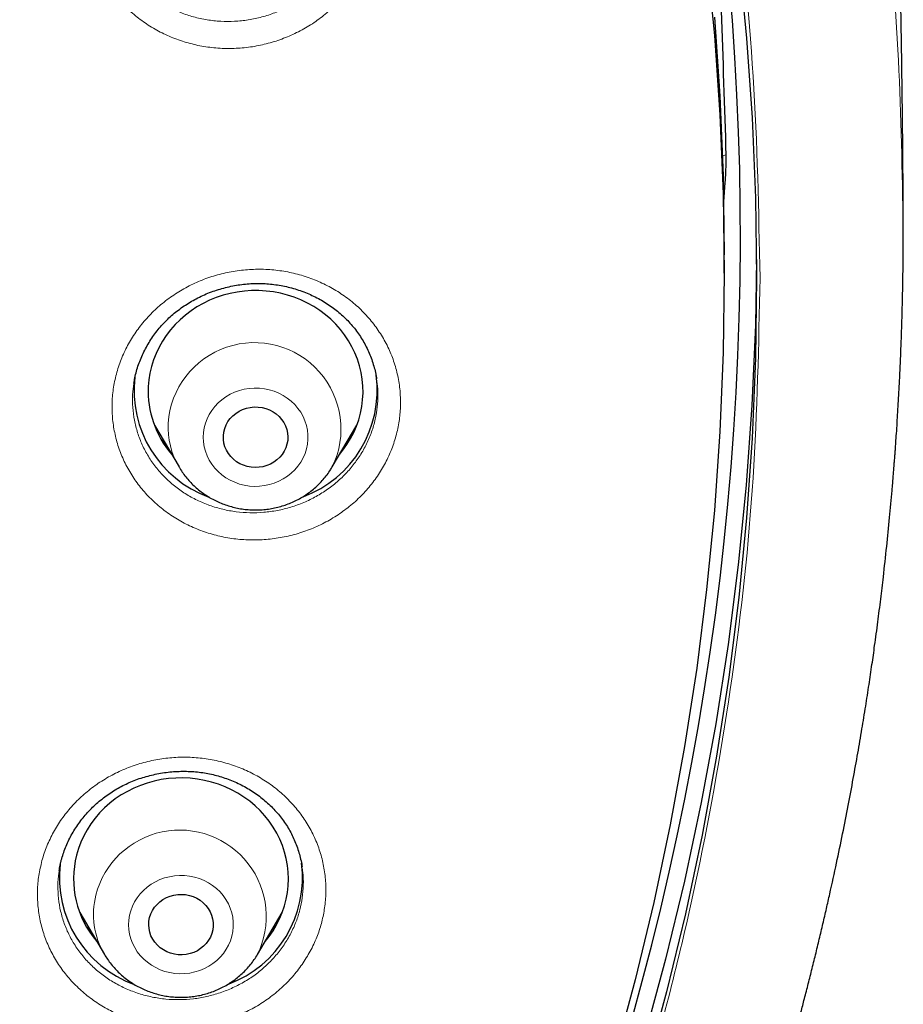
# Model space of a CAD drawing. Header units: millimetres. Extents: x 8 to 961, y 12 to 950.
# Tile 55 of 171: x 375 to 388, y 791 to 805. Entities that reach past the tile are written whole.
import ezdxf

# ---------------------------------------------------------------- set-up
doc = ezdxf.new("R2010")
doc.units = ezdxf.units.MM

msp = doc.modelspace()

# ---------------------------------------------------------------- linework, layer by layer
at = {"color": 252, "linetype": 'Continuous', "lineweight": 0}
for p, q in [((385.075, 802.71), (385.125, 802.721)), ((385.111, 802.317), (385.087, 802.312)), ((377.293, 798.69), (377.243, 798.738)), ((376.25, 791.885), (376.206, 791.927)), ((376.464, 791.523), (376.447, 791.551))]:
    msp.add_line(p, q, dxfattribs=at)
at = {"color": 7, "linetype": 'Continuous', "lineweight": 30}
for p, q in [((385.099, 801.071), (385.099, 801.327)), ((376.857, 799.534), (376.856, 799.531)), ((377.142, 798.946), (377.486, 798.363)), ((379.625, 798.363), (379.969, 798.946)), ((379.203, 792.777), (379.202, 792.785)), ((376.1, 792.138), (376.444, 791.555)), ((378.583, 791.555), (378.927, 792.138)), ((378.832, 791.945), (378.789, 791.904))]:
    msp.add_line(p, q, dxfattribs=at)
at = {"color": 7, "linetype": 'Continuous', "lineweight": 30, "flags": 128}
for points in [[(384.852, 805.491), (384.96, 804.389), (385.037, 803.284), (385.084, 802.178), (385.099, 801.071), (385.084, 799.964), (385.037, 798.858), (384.96, 797.753), (384.852, 796.651), (384.714, 795.551), (384.545, 794.456), (384.345, 793.365), (384.116, 792.279), (383.856, 791.199), (383.566, 790.126)], [(385.3, 805.467), (385.409, 804.353), (385.487, 803.238), (385.533, 802.121), (385.549, 801.003), (385.533, 799.885), (385.487, 798.767), (385.409, 797.652), (385.3, 796.538), (385.16, 795.428), (384.989, 794.321), (384.788, 793.219), (384.556, 792.123), (384.293, 791.032), (384, 789.949)], [(384.96, 804.645), (385.037, 803.541), (385.084, 802.434), (385.099, 801.327)], [(385.548, 801.259), (385.532, 800.343), (385.484, 799.225), (385.404, 798.109), (385.294, 796.994), (385.152, 795.883), (384.98, 794.776), (384.776, 793.674), (384.542, 792.577), (384.278, 791.486), (383.983, 790.401), (383.658, 789.325), (383.303, 788.257), (382.919, 787.198), (382.505, 786.148), (382.062, 785.11), (381.59, 784.082), (381.09, 783.067), (380.562, 782.064), (380.005, 781.075), (379.422, 780.099), (378.811, 779.139), (378.174, 778.193), (377.511, 777.264)], [(379.731, 798.542), (379.775, 798.597), (379.831, 798.676), (379.881, 798.759), (379.925, 798.844), (379.964, 798.932), (379.995, 799.023), (380.02, 799.115), (380.039, 799.209), (380.05, 799.303), (380.055, 799.398), (380.053, 799.494), (380.044, 799.588), (380.029, 799.683), (380.006, 799.775), (379.977, 799.867), (379.942, 799.956), (379.9, 800.043), (379.852, 800.126), (379.798, 800.207), (379.739, 800.284), (379.674, 800.357), (379.604, 800.426), (379.529, 800.49), (379.45, 800.55), (379.366, 800.604), (379.279, 800.652), (379.189, 800.696), (379.096, 800.733), (379, 800.764), (378.902, 800.789), (378.803, 800.808), (378.702, 800.821), (378.601, 800.827), (378.5, 800.826), (378.399, 800.82), (378.299, 800.807), (378.199, 800.787), (378.102, 800.761), (378.006, 800.73), (377.913, 800.692), (377.823, 800.648), (377.737, 800.599), (377.654, 800.544), (377.575, 800.485), (377.5, 800.42), (377.431, 800.351), (377.366, 800.277), (377.307, 800.2), (377.254, 800.119), (377.207, 800.035), (377.165, 799.948), (377.13, 799.858), (377.102, 799.767), (377.08, 799.674), (377.065, 799.58), (377.057, 799.485), (377.057, 799.485)], [(378.106, 798.798), (378.112, 798.85), (378.125, 798.901), (378.144, 798.95), (378.169, 798.996), (378.201, 799.039), (378.238, 799.078), (378.279, 799.112), (378.325, 799.142), (378.374, 799.165), (378.426, 799.183), (378.48, 799.195), (378.535, 799.201), (378.591, 799.2), (378.645, 799.193), (378.699, 799.179), (378.75, 799.159), (378.799, 799.134), (378.843, 799.103), (378.884, 799.068), (378.919, 799.027), (378.949, 798.984), (378.973, 798.937), (378.99, 798.887), (379.001, 798.836), (379.005, 798.784), (379.003, 798.732), (378.993, 798.681), (378.977, 798.631), (378.955, 798.584), (378.926, 798.539), (378.892, 798.498), (378.853, 798.461), (378.809, 798.429), (378.762, 798.402), (378.711, 798.382), (378.658, 798.367), (378.603, 798.358), (378.548, 798.356), (378.493, 798.36), (378.438, 798.37), (378.386, 798.387), (378.336, 798.409), (378.289, 798.437), (378.247, 798.471), (378.209, 798.509), (378.176, 798.551), (378.149, 798.596), (378.128, 798.645), (378.114, 798.695), (378.107, 798.746), (378.106, 798.798)], [(378.689, 791.734), (378.743, 791.803), (378.799, 791.883), (378.848, 791.966), (378.891, 792.052), (378.928, 792.141), (378.959, 792.232), (378.983, 792.324), (379, 792.418), (379.01, 792.513), (379.014, 792.608), (379.01, 792.703), (379, 792.798), (378.983, 792.892), (378.96, 792.984), (378.93, 793.075), (378.893, 793.164), (378.85, 793.25), (378.801, 793.333), (378.746, 793.413), (378.686, 793.49), (378.62, 793.562), (378.549, 793.63), (378.473, 793.693), (378.393, 793.752), (378.309, 793.805), (378.221, 793.853), (378.131, 793.895), (378.037, 793.931), (377.941, 793.961), (377.843, 793.985), (377.743, 794.003), (377.642, 794.014), (377.541, 794.019), (377.44, 794.018), (377.339, 794.01), (377.239, 793.996), (377.14, 793.975), (377.043, 793.948), (376.948, 793.915), (376.855, 793.876), (376.766, 793.832), (376.68, 793.782), (376.597, 793.726), (376.519, 793.665), (376.446, 793.6), (376.377, 793.53), (376.314, 793.456), (376.256, 793.378), (376.203, 793.296), (376.157, 793.211), (376.117, 793.124), (376.083, 793.034), (376.056, 792.942), (376.056, 792.942)], [(377.076, 792.07), (377.093, 792.12), (377.115, 792.167), (377.144, 792.212), (377.179, 792.253), (377.218, 792.289), (377.262, 792.321), (377.31, 792.347), (377.361, 792.368), (377.414, 792.383), (377.468, 792.391), (377.524, 792.393), (377.579, 792.389), (377.633, 792.378), (377.686, 792.361), (377.735, 792.338), (377.782, 792.31), (377.824, 792.276), (377.862, 792.238), (377.894, 792.196), (377.921, 792.15), (377.941, 792.102), (377.955, 792.052), (377.963, 792), (377.963, 791.948), (377.957, 791.896), (377.944, 791.846), (377.924, 791.797), (377.898, 791.751), (377.867, 791.708), (377.83, 791.669), (377.788, 791.635), (377.742, 791.606), (377.693, 791.582), (377.64, 791.565), (377.586, 791.553), (377.531, 791.548), (377.476, 791.549), (377.421, 791.557), (377.368, 791.57), (377.316, 791.59), (377.268, 791.616), (377.224, 791.647), (377.184, 791.683), (377.149, 791.723), (377.119, 791.767), (377.095, 791.814), (377.078, 791.864), (377.068, 791.915), (377.064, 791.967), (377.067, 792.019), (377.076, 792.07)], [(376.447, 791.551), (376.446, 791.551), (376.444, 791.555)]]:
    msp.add_lwpolyline(points, dxfattribs=at)
at = {"color": 252, "linetype": 'Continuous', "lineweight": 0, "flags": 128}
for points in [[(379.285, 798.746), (379.285, 798.812), (379.278, 798.878), (379.264, 798.943), (379.244, 799.007), (379.218, 799.068), (379.185, 799.127), (379.146, 799.182), (379.102, 799.234), (379.052, 799.281), (378.998, 799.324), (378.94, 799.362), (378.879, 799.394), (378.814, 799.42), (378.747, 799.441), (378.678, 799.455), (378.608, 799.463), (378.537, 799.465), (378.467, 799.46), (378.397, 799.448), (378.329, 799.431), (378.263, 799.407), (378.2, 799.378), (378.14, 799.343), (378.084, 799.303), (378.032, 799.257), (377.985, 799.208), (377.944, 799.154), (377.908, 799.097), (377.879, 799.037), (377.855, 798.974), (377.838, 798.91), (377.828, 798.844), (377.825, 798.778), (377.828, 798.712), (377.839, 798.646), (377.856, 798.582), (377.879, 798.519), (377.909, 798.459), (377.945, 798.402), (377.986, 798.348), (378.033, 798.299), (378.085, 798.253), (378.141, 798.213), (378.201, 798.178), (378.264, 798.149), (378.33, 798.125), (378.398, 798.108), (378.468, 798.097), (378.538, 798.092), (378.609, 798.094), (378.679, 798.102), (378.748, 798.116), (378.815, 798.137), (378.88, 798.163), (378.941, 798.196), (378.999, 798.233), (379.053, 798.276), (379.102, 798.324), (379.147, 798.375), (379.185, 798.431), (379.218, 798.49), (379.245, 798.551), (379.265, 798.615), (379.278, 798.68), (379.285, 798.746)], [(378.224, 791.809), (378.237, 791.874), (378.243, 791.94), (378.243, 792.006), (378.236, 792.072), (378.222, 792.137), (378.202, 792.201), (378.175, 792.262), (378.142, 792.321), (378.103, 792.376), (378.059, 792.427), (378.009, 792.475), (377.955, 792.517), (377.897, 792.555), (377.835, 792.587), (377.77, 792.613), (377.703, 792.633), (377.634, 792.647), (377.564, 792.655), (377.493, 792.657), (377.423, 792.652), (377.353, 792.64), (377.285, 792.622), (377.22, 792.599), (377.156, 792.569), (377.097, 792.534), (377.041, 792.493), (376.989, 792.448), (376.942, 792.398), (376.901, 792.344), (376.866, 792.287), (376.836, 792.227), (376.813, 792.164), (376.796, 792.1), (376.786, 792.034), (376.783, 791.968), (376.787, 791.902), (376.797, 791.836), (376.814, 791.772), (376.838, 791.709), (376.868, 791.649), (376.904, 791.592), (376.946, 791.539), (376.993, 791.489), (377.045, 791.444), (377.101, 791.404), (377.161, 791.369), (377.224, 791.34), (377.29, 791.317), (377.359, 791.3), (377.428, 791.289), (377.499, 791.284), (377.569, 791.286), (377.639, 791.294), (377.708, 791.309), (377.775, 791.33), (377.84, 791.356), (377.901, 791.389), (377.959, 791.427), (378.013, 791.47), (378.062, 791.517), (378.106, 791.569), (378.145, 791.625), (378.177, 791.683), (378.204, 791.745), (378.224, 791.809)]]:
    msp.add_lwpolyline(points, dxfattribs=at)
at = {"color": 7, "linetype": 'Continuous', "lineweight": 30}
for centre, radius, start, end in [((345.133, 801.585), 40.191, 333.7309, 21.5234), ((378.445, 799.434), 1.587, 173.267, 249.9383), ((378.665, 799.434), 1.587, 290.3848, 7.572), ((378.413, 799.423), 1.357, 177.364, 220.4483), ((377.361, 792.61), 1.347, 165.735, 220.5727), ((377.403, 792.626), 1.587, 173.1757, 249.9925), ((377.623, 792.627), 1.587, 290.3693, 7.3202)]:
    msp.add_arc(centre, radius, start, end, dxfattribs=at)
at = {"color": 252, "linetype": 'Continuous', "lineweight": 0}
for centre, radius, start, end in [((378.539, 798.892), 1.208, 334.0761, 176.1043), ((378.427, 798.921), 1.094, 177.2098, 210.71), ((377.496, 792.083), 1.208, 333.63, 165.6495), ((377.381, 792.112), 1.089, 165.5929, 210.719)]:
    msp.add_arc(centre, radius, start, end, dxfattribs=at)
at = {"color": 7, "linetype": 'Continuous', "lineweight": 30}
for centre, major_axis, ratio, start_param, end_param in [((340.099, -7489.6), (0, 8960.181), 0.013265, 5.894646, 5.895833), ((339.772, 795.924), (37.8, 31.287), 0.805529, 5.625057, 5.631165)]:
    msp.add_ellipse(centre, major_axis=major_axis, ratio=ratio, start_param=start_param, end_param=end_param, dxfattribs=at)
at = {"color": 252, "linetype": 'Continuous', "lineweight": 0}
for points, knots in [([(292.606, 801.86), (292.619, 802.637), (292.648, 804.249), (292.876, 806.688), (293.246, 809.168), (293.767, 811.625), (294.433, 814.05), (295.242, 816.437), (296.193, 818.777), (297.282, 821.064), (298.505, 823.289), (299.86, 825.447), (301.341, 827.53), (302.944, 829.531), (304.663, 831.445), (306.495, 833.265), (308.432, 834.986), (310.469, 836.602), (312.598, 838.108), (314.815, 839.5), (317.111, 840.773), (319.479, 841.923), (321.912, 842.946), (324.403, 843.839), (326.943, 844.6), (329.524, 845.225), (332.138, 845.714), (334.778, 846.064), (337.434, 846.275), (340.099, 846.345), (342.764, 846.275), (345.42, 846.064), (348.059, 845.714), (350.674, 845.225), (353.255, 844.6), (355.795, 843.839), (358.285, 842.946), (360.719, 841.923), (363.087, 840.773), (365.383, 839.5), (367.599, 838.108), (369.729, 836.602), (371.766, 834.986), (373.703, 833.265), (375.534, 831.445), (377.254, 829.531), (378.857, 827.53), (380.338, 825.447), (381.693, 823.289), (382.916, 821.064), (384.005, 818.777), (384.956, 816.437), (385.765, 814.05), (386.431, 811.625), (386.952, 809.168), (387.321, 806.688), (387.55, 804.249), (387.579, 802.637), (387.592, 801.86)], [0, 0, 0, 0, 0.016664, 0.034566, 0.052467, 0.070368, 0.08827, 0.106171, 0.124072, 0.141974, 0.159875, 0.177776, 0.195678, 0.213579, 0.23148, 0.249382, 0.267283, 0.285184, 0.303085, 0.320987, 0.338888, 0.356789, 0.374691, 0.392592, 0.410493, 0.428395, 0.446296, 0.464197, 0.482099, 0.5, 0.517901, 0.535803, 0.553704, 0.571605, 0.589506, 0.607408, 0.625309, 0.64321, 0.661112, 0.679013, 0.696914, 0.714816, 0.732717, 0.750618, 0.76852, 0.786421, 0.804322, 0.822223, 0.840125, 0.858026, 0.875927, 0.893829, 0.91173, 0.929631, 0.947533, 0.965434, 0.983335, 1, 1, 1, 1]), ([(294.6, 801.003), (294.619, 801.942), (294.655, 803.813), (294.954, 806.6), (295.433, 809.351), (296.109, 812.066), (296.977, 814.745), (298.034, 817.376), (299.267, 819.938), (300.669, 822.409), (302.234, 824.778), (303.963, 827.043), (305.856, 829.205), (307.904, 831.256), (310.087, 833.18), (312.388, 834.959), (314.799, 836.584), (317.319, 838.055), (319.948, 839.372), (322.675, 840.53), (325.475, 841.523), (328.326, 842.339), (331.215, 842.974), (334.143, 843.427), (337.108, 843.698), (340.099, 843.787), (343.09, 843.698), (346.056, 843.426), (348.984, 842.974), (351.873, 842.339), (354.723, 841.523), (357.523, 840.53), (360.25, 839.372), (362.88, 838.055), (365.4, 836.584), (367.811, 834.959), (370.112, 833.18), (372.294, 831.256), (374.342, 829.205), (376.235, 827.042), (377.964, 824.777), (379.53, 822.409), (380.931, 819.938), (382.164, 817.375), (383.22, 814.744), (384.089, 812.066), (384.764, 809.351), (385.243, 806.6), (385.543, 803.813), (385.579, 801.942), (385.597, 801.003)], [0, 0, 0, 0, 0.020985, 0.041789, 0.062502, 0.083215, 0.104018, 0.125, 0.145987, 0.166791, 0.187505, 0.208217, 0.229019, 0.25, 0.270986, 0.291791, 0.312505, 0.333217, 0.354019, 0.375, 0.395986, 0.416791, 0.437505, 0.458217, 0.479019, 0.5, 0.520986, 0.541791, 0.562505, 0.583217, 0.604019, 0.625, 0.645986, 0.666791, 0.687505, 0.708217, 0.729019, 0.75, 0.770986, 0.791791, 0.812505, 0.833217, 0.854019, 0.875, 0.895985, 0.916789, 0.937502, 0.958215, 0.979017, 1, 1, 1, 1]), ([(376.223, 805.803), (376.223, 805.804), (376.212, 805.874), (376.2, 806.017), (376.206, 806.23), (376.237, 806.442), (376.293, 806.649), (376.374, 806.85), (376.477, 807.042), (376.603, 807.221), (376.749, 807.387), (376.914, 807.536), (377.095, 807.668), (377.29, 807.779), (377.497, 807.87), (377.713, 807.938), (377.936, 807.983), (378.162, 808.005), (378.389, 808.002), (378.614, 807.976), (378.834, 807.926), (379.045, 807.852), (379.247, 807.757), (379.435, 807.64), (379.608, 807.504), (379.763, 807.351), (379.899, 807.182), (380.013, 806.999), (380.105, 806.805), (380.171, 806.607), (380.213, 806.407), (380.233, 806.204), (380.228, 805.995), (380.198, 805.783), (380.144, 805.575), (380.065, 805.374), (379.962, 805.182), (379.838, 805.001), (379.693, 804.835), (379.53, 804.684), (379.35, 804.552), (379.155, 804.439), (378.949, 804.347), (378.733, 804.277), (378.511, 804.23), (378.285, 804.207), (378.058, 804.208), (377.833, 804.233), (377.613, 804.282), (377.4, 804.354), (377.198, 804.448), (377.009, 804.563), (376.835, 804.697), (376.679, 804.85), (376.542, 805.018), (376.426, 805.2), (376.333, 805.393), (376.263, 805.594), (376.236, 805.734), (376.223, 805.803)], [0, 0, 0, 0, 0.000143, 0.0179939, 0.0359013, 0.0537506, 0.0716008, 0.0895069, 0.1073566, 0.1252189, 0.1431374, 0.1609993, 0.1788815, 0.1968201, 0.2147016, 0.2326021, 0.2505594, 0.2684597, 0.2863691, 0.3043358, 0.3222451, 0.3401503, 0.3581128, 0.3760181, 0.3939076, 0.4118544, 0.4297439, 0.4476128, 0.465539, 0.4834074, 0.5001254, 0.5168418, 0.5346984, 0.5526115, 0.5704673, 0.5883228, 0.6062352, 0.6240911, 0.641959, 0.6598839, 0.6777512, 0.6956394, 0.7135845, 0.7314727, 0.749377, 0.7673385, 0.785243, 0.8031527, 0.8211193, 0.8390288, 0.8569304, 0.8748886, 0.89279, 0.9106731, 0.9286134, 0.9464969, 0.9643121, 0.9821844, 1, 1, 1, 1]), ([(376.506, 805.939), (376.517, 805.879), (376.54, 805.761), (376.6, 805.589), (376.679, 805.425), (376.777, 805.271), (376.894, 805.128), (377.027, 804.999), (377.175, 804.885), (377.336, 804.787), (377.508, 804.707), (377.689, 804.647), (377.877, 804.606), (378.068, 804.585), (378.261, 804.585), (378.454, 804.605), (378.643, 804.645), (378.826, 804.706), (379.002, 804.785), (379.167, 804.881), (379.32, 804.995), (379.459, 805.123), (379.582, 805.265), (379.688, 805.419), (379.775, 805.583), (379.842, 805.754), (379.888, 805.931), (379.914, 806.112), (379.916, 806.289), (379.909, 806.409), (379.897, 806.466), (379.897, 806.469)], [0, 0, 0, 0, 0.035599, 0.071312, 0.106913, 0.142647, 0.178499, 0.214234, 0.250009, 0.285898, 0.321671, 0.357462, 0.393368, 0.429159, 0.464937, 0.500828, 0.536607, 0.572345, 0.608198, 0.643936, 0.679626, 0.715428, 0.751118, 0.786773, 0.822544, 0.8582, 0.89385, 0.929615, 0.965265, 0.998643, 1, 1, 1, 1]), ([(376.553, 799.291), (376.553, 799.291), (376.557, 799.362), (376.573, 799.505), (376.622, 799.713), (376.695, 799.916), (376.792, 800.109), (376.911, 800.292), (377.051, 800.462), (377.21, 800.616), (377.386, 800.752), (377.577, 800.87), (377.781, 800.967), (377.995, 801.042), (378.215, 801.094), (378.441, 801.123), (378.668, 801.128), (378.893, 801.109), (379.115, 801.066), (379.329, 801), (379.534, 800.911), (379.727, 800.802), (379.905, 800.672), (380.066, 800.525), (380.208, 800.36), (380.329, 800.182), (380.428, 799.992), (380.503, 799.792), (380.554, 799.586), (380.579, 799.379), (380.58, 799.175), (380.558, 798.973), (380.511, 798.768), (380.44, 798.565), (380.345, 798.371), (380.227, 798.187), (380.088, 798.017), (379.93, 797.861), (379.755, 797.724), (379.565, 797.605), (379.362, 797.506), (379.149, 797.43), (378.928, 797.377), (378.703, 797.346), (378.476, 797.34), (378.25, 797.357), (378.029, 797.399), (377.813, 797.463), (377.608, 797.55), (377.414, 797.658), (377.235, 797.787), (377.073, 797.934), (376.93, 798.096), (376.808, 798.274), (376.707, 798.463), (376.63, 798.662), (376.579, 798.868), (376.55, 799.079), (376.552, 799.22), (376.553, 799.291)], [0, 0, 0, 0, 0.000143, 0.017993, 0.035901, 0.05375, 0.0716, 0.089506, 0.107356, 0.125218, 0.143137, 0.160999, 0.178881, 0.196819, 0.214701, 0.232601, 0.250559, 0.268459, 0.286368, 0.304335, 0.322244, 0.34015, 0.358112, 0.376017, 0.393907, 0.411854, 0.429743, 0.447612, 0.465538, 0.483408, 0.500124, 0.516842, 0.534698, 0.552611, 0.570467, 0.588322, 0.606235, 0.624091, 0.641958, 0.659883, 0.677751, 0.695639, 0.713584, 0.731472, 0.749376, 0.767338, 0.785242, 0.803152, 0.821119, 0.839028, 0.85693, 0.874888, 0.892789, 0.910673, 0.928613, 0.946496, 0.964312, 0.982184, 1, 1, 1, 1]), ([(385.597, 801.003), (385.579, 800.071), (385.541, 798.208), (385.237, 795.422), (384.752, 792.656), (384.076, 789.925), (383.212, 787.246), (382.164, 784.629), (380.936, 782.083), (379.531, 779.614), (377.954, 777.234), (376.217, 774.954), (374.328, 772.789), (372.329, 770.784), (370.237, 768.937), (368.064, 767.243), (365.777, 765.68), (363.398, 764.241), (361.738, 763.401), (360.91, 762.983)], [0, 0, 0, 0, 0.059647, 0.119293, 0.179195, 0.239107, 0.298753, 0.35839, 0.418037, 0.477683, 0.537584, 0.597497, 0.657143, 0.716779, 0.77332, 0.829847, 0.88658, 0.943426, 1, 1, 1, 1]), ([(376.856, 799.531), (376.849, 799.479), (376.834, 799.367), (376.838, 799.195), (376.86, 799.016), (376.905, 798.84), (376.97, 798.671), (377.055, 798.51), (377.159, 798.36), (377.282, 798.221), (377.42, 798.097), (377.572, 797.988), (377.737, 797.897), (377.912, 797.823), (378.095, 797.769), (378.284, 797.734), (378.476, 797.72), (378.669, 797.726), (378.86, 797.753), (379.048, 797.799), (379.229, 797.864), (379.402, 797.949), (379.563, 798.05), (379.712, 798.168), (379.847, 798.3), (379.964, 798.445), (380.065, 798.602), (380.146, 798.768), (380.207, 798.94), (380.246, 799.114), (380.264, 799.287), (380.265, 799.446), (380.251, 799.548), (380.244, 799.594)], [0, 0, 0, 0, 0.02832, 0.06097, 0.093722, 0.12637, 0.159144, 0.192024, 0.224797, 0.257607, 0.290521, 0.32333, 0.356154, 0.389083, 0.421908, 0.45472, 0.487637, 0.520449, 0.553225, 0.586106, 0.618882, 0.651613, 0.684449, 0.71718, 0.74988, 0.782685, 0.815385, 0.848081, 0.880882, 0.913578, 0.944187, 0.974795, 1, 1, 1, 1]), ([(379.88, 798.759), (379.873, 798.751), (379.857, 798.734), (379.839, 798.718), (379.83, 798.71)], [0, 0, 0, 0, 0.442749, 1, 1, 1, 1]), ([(375.566, 792.837), (375.566, 792.838), (375.584, 792.907), (375.628, 793.044), (375.718, 793.24), (375.83, 793.426), (375.964, 793.599), (376.118, 793.757), (376.289, 793.899), (376.476, 794.022), (376.676, 794.124), (376.886, 794.206), (377.105, 794.265), (377.329, 794.301), (377.556, 794.313), (377.782, 794.301), (378.005, 794.265), (378.222, 794.207), (378.43, 794.125), (378.627, 794.022), (378.81, 793.899), (378.976, 793.757), (379.124, 793.599), (379.252, 793.425), (379.358, 793.239), (379.44, 793.042), (379.499, 792.838), (379.532, 792.629), (379.54, 792.417), (379.523, 792.209), (379.483, 792.009), (379.421, 791.814), (379.334, 791.622), (379.223, 791.435), (379.091, 791.261), (378.938, 791.101), (378.768, 790.959), (378.582, 790.834), (378.383, 790.73), (378.173, 790.647), (377.955, 790.587), (377.731, 790.55), (377.504, 790.536), (377.278, 790.546), (377.055, 790.58), (376.837, 790.638), (376.628, 790.717), (376.431, 790.819), (376.247, 790.941), (376.079, 791.082), (375.93, 791.24), (375.801, 791.412), (375.694, 791.598), (375.61, 791.794), (375.55, 791.998), (375.515, 792.207), (375.506, 792.418), (375.52, 792.63), (375.551, 792.768), (375.566, 792.837)], [0, 0, 0, 0, 0.000143, 0.017994, 0.0359, 0.053751, 0.071601, 0.089507, 0.107356, 0.125218, 0.143137, 0.160999, 0.178881, 0.196819, 0.214701, 0.232602, 0.250559, 0.268459, 0.286369, 0.304336, 0.322244, 0.34015, 0.358113, 0.376018, 0.393907, 0.411854, 0.429744, 0.447612, 0.465539, 0.483408, 0.500124, 0.516842, 0.534698, 0.552611, 0.570468, 0.588323, 0.606236, 0.624091, 0.641959, 0.659883, 0.677751, 0.695639, 0.713584, 0.731472, 0.749377, 0.767339, 0.785243, 0.803153, 0.82112, 0.839029, 0.85693, 0.874889, 0.89279, 0.910674, 0.928613, 0.946496, 0.964312, 0.982184, 1, 1, 1, 1]), ([(375.815, 792.721), (375.813, 792.712), (375.799, 792.644), (375.793, 792.514), (375.8, 792.334), (375.83, 792.157), (375.881, 791.984), (375.953, 791.817), (376.044, 791.66), (376.154, 791.513), (376.281, 791.379), (376.424, 791.26), (376.58, 791.157), (376.748, 791.071), (376.926, 791.004), (377.111, 790.956), (377.301, 790.927), (377.494, 790.919), (377.686, 790.931), (377.877, 790.963), (378.062, 791.016), (378.241, 791.087), (378.411, 791.175), (378.569, 791.282), (378.713, 791.404), (378.843, 791.539), (378.955, 791.688), (379.05, 791.847), (379.124, 792.01), (379.176, 792.176), (379.211, 792.347), (379.224, 792.523), (379.222, 792.668), (379.207, 792.752), (379.203, 792.777)], [0, 0, 0, 0, 0.005077, 0.037892, 0.070604, 0.103438, 0.136379, 0.169215, 0.202085, 0.23506, 0.267931, 0.300817, 0.333809, 0.366694, 0.399568, 0.432547, 0.465421, 0.498259, 0.531202, 0.56404, 0.596833, 0.629729, 0.662522, 0.695283, 0.72815, 0.760911, 0.79367, 0.826531, 0.859288, 0.889956, 0.920621, 0.953402, 0.986289, 1, 1, 1, 1]), ([(378.833, 791.946), (378.828, 791.941), (378.815, 791.926), (378.799, 791.913), (378.789, 791.904)], [0, 0, 0, 0, 0.334885, 1, 1, 1, 1])]:
    msp.add_open_spline(points, degree=3, knots=knots, dxfattribs=at)
at = {"color": 7, "linetype": 'Continuous', "lineweight": 30}
for points, knots in [([(387.597, 801.863), (387.595, 802.143), (387.592, 802.797), (387.58, 803.824), (387.562, 804.944), (387.538, 806.065), (387.507, 807.184), (387.47, 808.303), (387.428, 809.422), (387.379, 810.54), (387.328, 811.57), (387.292, 812.228), (387.276, 812.514)], [0, 0, 0, 0, 0.0788, 0.183914, 0.289019, 0.394116, 0.499202, 0.604274, 0.70933, 0.814369, 0.919389, 1, 1, 1, 1]), ([(385.111, 802.317), (385.112, 802.332), (385.114, 802.363), (385.117, 802.41), (385.119, 802.457), (385.121, 802.504), (385.123, 802.549), (385.124, 802.594), (385.125, 802.636), (385.125, 802.671), (385.125, 802.7), (385.125, 802.714), (385.125, 802.721)], [0, 0, 0, 0, 0.091553, 0.185982, 0.27748, 0.371292, 0.46975, 0.570463, 0.682075, 0.796289, 0.897268, 1, 1, 1, 1]), ([(361.673, 761.749), (361.807, 761.814), (362.098, 761.954), (362.535, 762.172), (362.971, 762.396), (363.381, 762.611), (363.766, 762.818), (364.135, 763.019), (364.487, 763.216), (364.835, 763.414), (365.177, 763.613), (365.514, 763.813), (365.831, 764.004), (366.129, 764.186), (366.408, 764.36), (366.668, 764.524), (366.91, 764.679), (367.128, 764.82), (367.323, 764.948), (367.496, 765.063), (367.654, 765.169), (367.798, 765.265), (367.936, 765.359), (368.066, 765.448), (368.186, 765.531), (368.283, 765.598), (368.356, 765.649), (368.406, 765.684), (368.439, 765.707), (368.463, 765.724), (368.484, 765.738), (368.511, 765.757), (368.554, 765.788), (368.62, 765.834), (368.704, 765.894), (368.808, 765.968), (368.932, 766.057), (369.075, 766.16), (369.236, 766.277), (369.411, 766.405), (369.591, 766.539), (369.876, 766.753), (370.264, 767.049), (370.779, 767.453), (371.318, 767.889), (371.877, 768.355), (372.381, 768.789), (372.832, 769.188), (373.232, 769.551), (373.627, 769.918), (373.973, 770.246), (374.276, 770.54), (374.541, 770.801), (374.818, 771.078), (375.106, 771.371), (375.41, 771.687), (375.731, 772.027), (376.068, 772.392), (376.416, 772.777), (376.773, 773.181), (377.139, 773.605), (377.505, 774.041), (377.871, 774.489), (378.236, 774.947), (378.607, 775.424), (378.982, 775.921), (379.291, 776.343), (379.535, 776.683), (379.712, 776.933), (379.883, 777.179), (380.044, 777.413), (380.192, 777.631), (380.325, 777.829), (380.444, 778.008), (380.549, 778.169), (380.643, 778.314), (380.727, 778.444), (380.801, 778.559), (380.865, 778.659), (380.918, 778.744), (380.962, 778.813), (380.997, 778.869), (381.026, 778.916), (381.054, 778.961), (381.086, 779.012), (381.124, 779.074), (381.174, 779.153), (381.235, 779.253), (381.308, 779.373), (381.391, 779.509), (381.479, 779.656), (381.57, 779.809), (381.705, 780.038), (381.885, 780.348), (382.124, 780.77), (382.382, 781.236), (382.657, 781.751), (382.943, 782.303), (383.235, 782.889), (383.532, 783.506), (383.823, 784.139), (384.108, 784.786), (384.38, 785.433), (384.64, 786.079), (384.886, 786.723), (385.076, 787.244), (385.215, 787.638), (385.306, 787.902), (385.394, 788.163), (385.478, 788.416), (385.555, 788.655), (385.625, 788.874), (385.687, 789.075), (385.743, 789.257), (385.793, 789.421), (385.836, 789.565), (385.873, 789.691), (385.901, 789.789), (385.923, 789.862), (385.938, 789.915), (385.95, 789.959), (385.961, 789.995), (385.97, 790.029), (385.982, 790.07), (385.998, 790.128), (386.02, 790.205), (386.048, 790.305), (386.081, 790.425), (386.12, 790.568), (386.164, 790.732), (386.213, 790.918), (386.265, 791.119), (386.319, 791.332), (386.372, 791.549), (386.425, 791.767), (386.476, 791.981), (386.525, 792.192), (386.588, 792.474), (386.665, 792.823), (386.75, 793.234), (386.828, 793.628), (386.898, 794.003), (386.962, 794.359), (387.02, 794.697), (387.072, 795.016), (387.118, 795.317), (387.16, 795.598), (387.201, 795.89), (387.242, 796.195), (387.283, 796.514), (387.324, 796.866), (387.366, 797.245), (387.406, 797.648), (387.433, 797.941), (387.449, 798.129), (387.456, 798.216), (387.462, 798.292), (387.467, 798.354), (387.471, 798.4), (387.473, 798.434), (387.476, 798.465), (387.479, 798.505), (387.483, 798.558), (387.488, 798.624), (387.494, 798.716), (387.503, 798.836), (387.512, 798.98), (387.521, 799.132), (387.53, 799.287), (387.539, 799.447), (387.549, 799.644), (387.56, 799.881), (387.571, 800.159), (387.58, 800.428), (387.586, 800.677), (387.591, 800.897), (387.594, 801.097), (387.596, 801.278), (387.597, 801.44), (387.597, 801.561), (387.597, 801.654), (387.597, 801.723), (387.597, 801.793), (387.597, 801.838), (387.597, 801.861)], [0, 0, 0, 0, 0.0086618, 0.0186873, 0.0283518, 0.0371334, 0.0455941, 0.0537337, 0.0615525, 0.0690501, 0.077039, 0.0846278, 0.0918166, 0.0986055, 0.1049941, 0.1109828, 0.1165714, 0.1217597, 0.1261293, 0.130168, 0.1338761, 0.1372535, 0.1403001, 0.1436432, 0.1464696, 0.1487792, 0.150572, 0.1516342, 0.1523701, 0.1529253, 0.153371, 0.1538101, 0.1549047, 0.1564574, 0.1584685, 0.160969, 0.1639384, 0.1673768, 0.1712843, 0.1756183, 0.1800266, 0.1844306, 0.1965184, 0.2085727, 0.222879, 0.2371377, 0.2513486, 0.2619757, 0.2725761, 0.28315, 0.2937259, 0.3006842, 0.3080177, 0.3157262, 0.3238103, 0.3322695, 0.3416515, 0.3514558, 0.3616825, 0.3723316, 0.3834031, 0.3948972, 0.4061214, 0.4177213, 0.4296968, 0.4420482, 0.4547749, 0.4608429, 0.4669925, 0.4730457, 0.4786951, 0.4839352, 0.488766, 0.4929456, 0.4967616, 0.5002133, 0.5033014, 0.5060254, 0.5083853, 0.5103815, 0.5120136, 0.5132816, 0.5143156, 0.5153052, 0.5164569, 0.5179046, 0.5196481, 0.522055, 0.5248644, 0.5280763, 0.5315696, 0.535125, 0.5387378, 0.5474819, 0.5565459, 0.5677536, 0.5794151, 0.5915302, 0.6049847, 0.61871, 0.63266, 0.6468353, 0.6612359, 0.6748798, 0.6887201, 0.7027568, 0.7083253, 0.7139237, 0.7195527, 0.7249849, 0.730018, 0.734652, 0.7388866, 0.7427223, 0.7461585, 0.7491954, 0.7518331, 0.7540715, 0.7553541, 0.7564553, 0.7573755, 0.7581147, 0.7587106, 0.7595402, 0.7607045, 0.7623239, 0.7643934, 0.7669125, 0.769881, 0.7732996, 0.7771677, 0.7814858, 0.7858393, 0.7904308, 0.7949491, 0.7993829, 0.8037317, 0.8079961, 0.816849, 0.8253129, 0.8333879, 0.8410741, 0.8483714, 0.8552795, 0.8617988, 0.8679293, 0.8736707, 0.8790322, 0.8857612, 0.8922588, 0.8985249, 0.9071786, 0.9153485, 0.9230345, 0.9249825, 0.9267719, 0.9282977, 0.9295602, 0.9305599, 0.9310716, 0.9316323, 0.9324466, 0.9335151, 0.9348378, 0.9364149, 0.9391389, 0.9421039, 0.9451569, 0.9482972, 0.9515256, 0.9548413, 0.9602293, 0.9658341, 0.9716542, 0.9764755, 0.9809037, 0.9849387, 0.9885807, 0.9918295, 0.9946853, 0.9959987, 0.9972984, 0.9986206, 1, 1, 1, 1]), ([(376.856, 799.534), (376.86, 799.559), (376.87, 799.616), (376.892, 799.702), (376.92, 799.793), (376.955, 799.884), (376.995, 799.972), (377.041, 800.059), (377.093, 800.143), (377.149, 800.224), (377.21, 800.302), (377.276, 800.375), (377.345, 800.445), (377.419, 800.51), (377.496, 800.57), (377.577, 800.626), (377.661, 800.679), (377.75, 800.726), (377.842, 800.77), (377.938, 800.809), (378.035, 800.842), (378.135, 800.87), (378.236, 800.893), (378.337, 800.91), (378.438, 800.922), (378.539, 800.927), (378.639, 800.927), (378.738, 800.922), (378.837, 800.91), (378.936, 800.894), (379.034, 800.871), (379.131, 800.843), (379.227, 800.81), (379.32, 800.771), (379.411, 800.728), (379.498, 800.679), (379.582, 800.626), (379.662, 800.569), (379.737, 800.507), (379.808, 800.442), (379.874, 800.373), (379.935, 800.3), (379.992, 800.224), (380.044, 800.144), (380.091, 800.061), (380.133, 799.975), (380.169, 799.887), (380.2, 799.796), (380.224, 799.704), (380.239, 799.636), (380.244, 799.599), (380.245, 799.594)], [0, 0, 0, 0, 0.016897, 0.037763, 0.058741, 0.079805, 0.100933, 0.122083, 0.143218, 0.164293, 0.18527, 0.20612, 0.226816, 0.247319, 0.267628, 0.287933, 0.308471, 0.329209, 0.35011, 0.371126, 0.392206, 0.413291, 0.434309, 0.455205, 0.475932, 0.49645, 0.51673, 0.536905, 0.55727, 0.577823, 0.598538, 0.619389, 0.640341, 0.661356, 0.682395, 0.703412, 0.724369, 0.745241, 0.766006, 0.786652, 0.807191, 0.827765, 0.848504, 0.869384, 0.890385, 0.911484, 0.932658, 0.953873, 0.975099, 0.996295, 1, 1, 1, 1]), ([(377.293, 798.689), (377.292, 798.69), (377.273, 798.707), (377.255, 798.726), (377.239, 798.743)], [0, 0, 0, 0, 0.0793073, 1, 1, 1, 1]), ([(379.879, 798.757), (379.877, 798.755), (379.862, 798.739), (379.845, 798.724), (379.83, 798.71)], [0, 0, 0, 0, 0.129318, 1, 1, 1, 1]), ([(377.487, 798.362), (377.49, 798.357), (377.507, 798.326), (377.542, 798.275), (377.594, 798.207), (377.65, 798.144), (377.711, 798.085), (377.776, 798.029), (377.846, 797.979), (377.918, 797.933), (377.994, 797.892), (378.073, 797.857), (378.154, 797.827), (378.238, 797.802), (378.323, 797.783), (378.409, 797.77), (378.496, 797.763), (378.583, 797.762), (378.67, 797.767), (378.757, 797.778), (378.843, 797.795), (378.927, 797.817), (379.009, 797.845), (379.089, 797.879), (379.167, 797.919), (379.241, 797.963), (379.312, 798.012), (379.379, 798.067), (379.442, 798.125), (379.501, 798.188), (379.554, 798.255), (379.596, 798.313), (379.617, 798.351), (379.625, 798.364)], [0, 0, 0, 0, 0.007685, 0.040854, 0.074068, 0.107332, 0.140644, 0.174014, 0.207436, 0.240911, 0.274436, 0.308012, 0.341632, 0.375294, 0.408992, 0.442723, 0.476481, 0.510261, 0.544058, 0.577863, 0.61167, 0.645474, 0.679267, 0.713046, 0.746801, 0.780527, 0.814215, 0.847867, 0.88147, 0.915022, 0.948518, 0.981962, 1, 1, 1, 1]), ([(375.843, 792.869), (375.847, 792.884), (375.859, 792.928), (375.884, 793.002), (375.919, 793.09), (375.959, 793.176), (376.006, 793.261), (376.058, 793.343), (376.115, 793.423), (376.177, 793.5), (376.244, 793.574), (376.316, 793.644), (376.391, 793.709), (376.47, 793.77), (376.552, 793.827), (376.637, 793.878), (376.724, 793.924), (376.815, 793.965), (376.908, 794.002), (377.005, 794.033), (377.103, 794.06), (377.204, 794.081), (377.307, 794.098), (377.41, 794.108), (377.513, 794.113), (377.615, 794.112), (377.717, 794.106), (377.816, 794.094), (377.914, 794.077), (378.01, 794.054), (378.104, 794.026), (378.198, 793.993), (378.289, 793.954), (378.379, 793.91), (378.466, 793.861), (378.549, 793.807), (378.629, 793.748), (378.705, 793.685), (378.776, 793.619), (378.843, 793.548), (378.905, 793.475), (378.961, 793.399), (379.012, 793.32), (379.057, 793.238), (379.097, 793.153), (379.132, 793.065), (379.162, 792.975), (379.185, 792.884), (379.199, 792.817), (379.204, 792.782), (379.204, 792.777)], [0, 0, 0, 0, 0.0101886, 0.0314083, 0.0527174, 0.0741548, 0.0957042, 0.1173428, 0.1390421, 0.1607703, 0.1824849, 0.2041408, 0.2257024, 0.2471379, 0.2684161, 0.2895053, 0.3103984, 0.3312787, 0.3524036, 0.3737423, 0.3952554, 0.4168948, 0.4386059, 0.4603302, 0.4819906, 0.5035312, 0.5249026, 0.5460634, 0.5669846, 0.5877565, 0.6087796, 0.6299867, 0.6513697, 0.672898, 0.6945374, 0.7162501, 0.7379955, 0.7597294, 0.7814096, 0.8030089, 0.8245083, 0.8458895, 0.8671672, 0.8884554, 0.9099224, 0.931529, 0.9532579, 0.9750837, 0.9969758, 1, 1, 1, 1]), ([(375.814, 792.722), (375.816, 792.734), (375.821, 792.776), (375.832, 792.825), (375.842, 792.862), (375.843, 792.869)], [0, 0, 0, 0, 0.255328, 0.842842, 1, 1, 1, 1]), ([(376.251, 791.883), (376.25, 791.883), (376.234, 791.898), (376.218, 791.914), (376.204, 791.93)], [0, 0, 0, 0, 0.030442, 1, 1, 1, 1]), ([(376.447, 791.551), (376.453, 791.541), (376.473, 791.506), (376.512, 791.451), (376.565, 791.384), (376.622, 791.322), (376.684, 791.264), (376.751, 791.209), (376.821, 791.16), (376.894, 791.115), (376.971, 791.076), (377.05, 791.041), (377.132, 791.013), (377.216, 790.989), (377.301, 790.972), (377.387, 790.96), (377.474, 790.955), (377.562, 790.955), (377.649, 790.961), (377.735, 790.973), (377.821, 790.991), (377.904, 791.015), (377.986, 791.045), (378.066, 791.08), (378.143, 791.121), (378.216, 791.166), (378.286, 791.217), (378.352, 791.272), (378.414, 791.331), (378.472, 791.395), (378.524, 791.463), (378.561, 791.516), (378.578, 791.547), (378.582, 791.554)], [0, 0, 0, 0, 0.013664, 0.046942, 0.080268, 0.113643, 0.147071, 0.180551, 0.214087, 0.247678, 0.281317, 0.315005, 0.348737, 0.38251, 0.416319, 0.45016, 0.484026, 0.517913, 0.551816, 0.585725, 0.619635, 0.653539, 0.687432, 0.721309, 0.755161, 0.788983, 0.822765, 0.856506, 0.8902, 0.923841, 0.957427, 0.990959, 1, 1, 1, 1])]:
    msp.add_open_spline(points, degree=3, knots=knots, dxfattribs=at)

doc.saveas('drawing.dxf')
